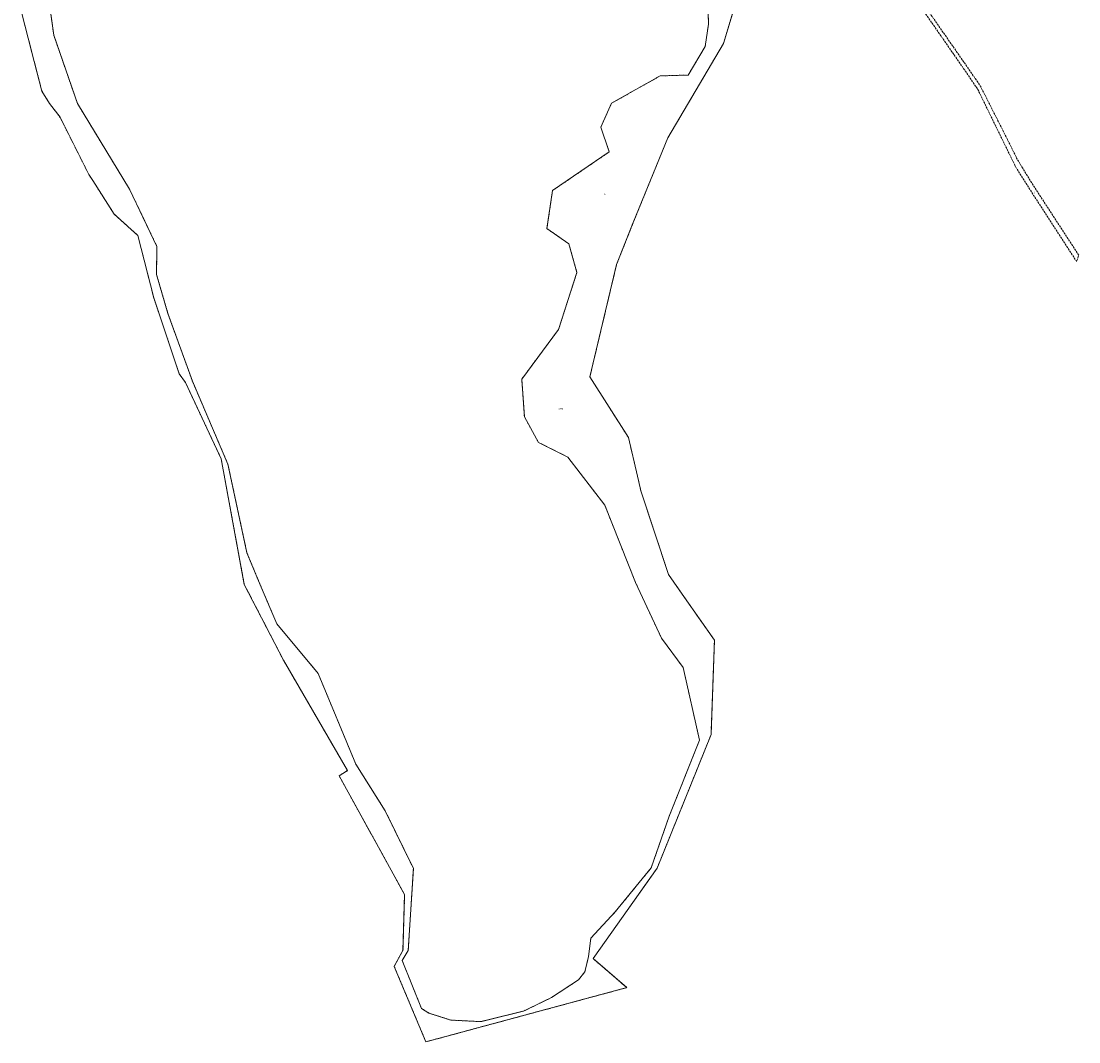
# Model space of a CAD drawing. Header units: metres. Extents: x 5550910 to 5553628, y 5952297 to 5957865.
# Tile 2 of 36: x 5552245 to 5553006, y 5952297 to 5953032. Entities that reach past the tile are written whole.
import ezdxf
from ezdxf.enums import TextEntityAlignment as Align

# ---------------------------------------------------------------- set-up
doc = ezdxf.new("R2010")
doc.units = ezdxf.units.M
for name, pattern in [('1.5_0.5', [2, 1.5, -0.5]), ('219-500', [0]), ('egug-500', [1, 0.5, -0.5])]:
    doc.linetypes.add(name, pattern=pattern)
doc.styles.get("Standard").update_dxf_attribs({"font": 'Working1250', "width": 0.75})

msp = doc.modelspace()

# ---------------------------------------------------------------- linework, layer by layer
at = {"layer": '218-kontur użytku gruntowego', "color": 3, "linetype": 'egug-500', "lineweight": 18, "flags": 128}
for points in [[(5552268.06, 5953021.68), (5552263.93, 5953051.08)], [(5552738.75, 5953048.67), (5552739.22, 5953029.73)], [(5552750.01, 5953015.74), (5552761.06, 5953052.45)], [(5552244.59, 5953039.14), (5552252.32, 5953009.34)], [(5552739.22, 5953029.73), (5552736.87, 5953013.53)], [(5552285.07, 5952972.6), (5552268.06, 5953021.68)], [(5552709.97, 5952947.76), (5552750.01, 5953015.74)], [(5552736.87, 5953013.53), (5552724.54, 5952993.05)], [(5552252.32, 5953009.34), (5552259.59, 5952981.33)], [(5552704.37, 5952992.38), (5552669.49, 5952972.74)], [(5552724.54, 5952993.05), (5552704.37, 5952992.38)], [(5552259.59, 5952981.33), (5552264.96, 5952972.59)], [(5552264.96, 5952972.59), (5552272.55, 5952962.64)], [(5552322.63, 5952910.82), (5552285.07, 5952972.6)], [(5552669.49, 5952972.74), (5552661.75, 5952955.52)], [(5552272.55, 5952962.64), (5552293.27, 5952921.51)], [(5552661.75, 5952955.52), (5552667.85, 5952937.75)], [(5552688.85, 5952896), (5552709.97, 5952947.76)], [(5552667.85, 5952937.75), (5552627.01, 5952909.85)], [(5552293.27, 5952921.51), (5552296.07, 5952917.14)], [(5552296.07, 5952917.14), (5552309.27, 5952896.6)], [(5552342.33, 5952869.64), (5552322.63, 5952910.82)], [(5552627.01, 5952909.85), (5552623, 5952882.47)], [(5552309.27, 5952896.6), (5552311.58, 5952893.01)], [(5552311.58, 5952893.01), (5552328.58, 5952877.58)], [(5552685.15, 5952886.91), (5552688.85, 5952896)], [(5552623, 5952882.47), (5552638.8, 5952871.61)], [(5552673.16, 5952856.75), (5552684.44, 5952885.12)], [(5552684.44, 5952885.12), (5552685.15, 5952886.91)], [(5552328.58, 5952877.58), (5552340.01, 5952832.69)], [(5552342.01, 5952849.57), (5552342.33, 5952869.64)], [(5552638.8, 5952871.61), (5552644.57, 5952850.94)], [(5552644.57, 5952850.94), (5552631.37, 5952809.95)], [(5552653.91, 5952775.82), (5552673.16, 5952856.75)], [(5552350.26, 5952821.38), (5552342.01, 5952849.57)], [(5552340.01, 5952832.69), (5552358.4, 5952777.92)], [(5552367.85, 5952772.6), (5552350.26, 5952821.38)], [(5552631.37, 5952809.95), (5552604.86, 5952774.25)], [(5552358.4, 5952777.92), (5552362.88, 5952771.73)], [(5552681.63, 5952732.11), (5552653.91, 5952775.82)], [(5552362.88, 5952771.73), (5552388.55, 5952716.78)], [(5552393.44, 5952712.87), (5552367.85, 5952772.6)], [(5552604.86, 5952774.25), (5552606.76, 5952746.94)], [(5552606.76, 5952746.94), (5552616.97, 5952728.63)], [(5552616.97, 5952728.63), (5552637.91, 5952718.12)], [(5552688.19, 5952704.41), (5552681.63, 5952732.11)], [(5552388.55, 5952716.78), (5552405.2, 5952626.45)], [(5552637.91, 5952718.12), (5552664.6, 5952683.52)], [(5552407.11, 5952649.19), (5552393.44, 5952712.87)], [(5552690.55, 5952693.89), (5552688.19, 5952704.41)], [(5552710.55, 5952633.46), (5552690.55, 5952693.89)], [(5552664.6, 5952683.52), (5552686.75, 5952627.83)], [(5552416.63, 5952626.21), (5552407.11, 5952649.19)], [(5552722, 5952617.05), (5552710.55, 5952633.46)], [(5552405.2, 5952626.45), (5552433.4, 5952571.82)], [(5552428.55, 5952598.14), (5552416.63, 5952626.21)], [(5552686.75, 5952627.83), (5552705.41, 5952587.85)], [(5552743.52, 5952586.21), (5552722, 5952617.05)], [(5552458.31, 5952562.41), (5552428.55, 5952598.14)], [(5552705.41, 5952587.85), (5552721.03, 5952566.58)], [(5552741.38, 5952526.65), (5552743.52, 5952586.21)], [(5552433.4, 5952571.82), (5552479.49, 5952492.4)], [(5552485.39, 5952497.16), (5552458.31, 5952562.41)], [(5552721.03, 5952566.58), (5552732.79, 5952514.31)], [(5552741.08, 5952518.33), (5552741.38, 5952526.65)], [(5552736.59, 5952507.2), (5552741.08, 5952518.33)], [(5552732.79, 5952514.31), (5552710.95, 5952459.56)], [(5552702.27, 5952422.22), (5552736.59, 5952507.2)], [(5552506.63, 5952463.46), (5552485.39, 5952497.16)], [(5552479.49, 5952492.4), (5552473.45, 5952488.69)], [(5552473.45, 5952488.69), (5552510.91, 5952420.68)], [(5552526.85, 5952422.03), (5552506.63, 5952463.46)], [(5552710.95, 5952459.56), (5552698.03, 5952422.39)], [(5552510.91, 5952420.68), (5552520.56, 5952403.17)], [(5552523.18, 5952362.93), (5552526.85, 5952422.03)], [(5552656.18, 5952357.13), (5552702.27, 5952422.22)], [(5552698.03, 5952422.39), (5552672.2, 5952390.8)], [(5552520.56, 5952403.17), (5552519.39, 5952363.06)], [(5552672.2, 5952390.8), (5552654.59, 5952371.94)], [(5552654.59, 5952371.94), (5552652.91, 5952358.56)], [(5552519.39, 5952363.06), (5552513.08, 5952351.53)], [(5552518.84, 5952355.66), (5552523.18, 5952362.93)], [(5552532.65, 5952321.34), (5552518.84, 5952355.66)], [(5552652.91, 5952358.56), (5552650.32, 5952347.53)], [(5552680.38, 5952336.24), (5552656.18, 5952357.13)], [(5552513.08, 5952351.53), (5552535.9, 5952297.23)], [(5552645.67, 5952341.82), (5552626.28, 5952329.13)], [(5552650.32, 5952347.53), (5552645.67, 5952341.82)], [(5552535.9, 5952297.23), (5552680.38, 5952336.24)], [(5552626.28, 5952329.13), (5552606.16, 5952319.31)], [(5552537.9, 5952317.96), (5552532.65, 5952321.34)], [(5552553.78, 5952312.88), (5552537.9, 5952317.96)], [(5552606.16, 5952319.31), (5552575.46, 5952311.77)], [(5552575.46, 5952311.77), (5552553.78, 5952312.88)]]:
    msp.add_lwpolyline(points, dxfattribs=at)
at = {"layer": '219-działka ewidencyjna', "color": 7, "linetype": '219-500', "lineweight": 18, "flags": 128}
for points in [[(5552263.93, 5953051.08), (5552268.06, 5953021.68)], [(5552738.75, 5953048.67), (5552739.22, 5953029.73)], [(5552750.01, 5953015.74), (5552761.06, 5953052.45)], [(5552244.59, 5953039.14), (5552252.32, 5953009.34)], [(5552736.87, 5953013.53), (5552739.22, 5953029.73)], [(5552268.06, 5953021.68), (5552285.07, 5952972.6)], [(5552709.97, 5952947.76), (5552750.01, 5953015.74)], [(5552724.54, 5952993.05), (5552736.87, 5953013.53)], [(5552252.32, 5953009.34), (5552259.59, 5952981.33)], [(5552669.49, 5952972.74), (5552704.37, 5952992.38)], [(5552704.37, 5952992.38), (5552724.54, 5952993.05)], [(5552259.59, 5952981.33), (5552264.96, 5952972.59)], [(5552272.55, 5952962.64), (5552264.96, 5952972.59)], [(5552285.07, 5952972.6), (5552322.63, 5952910.82)], [(5552661.75, 5952955.52), (5552669.49, 5952972.74)], [(5552272.55, 5952962.64), (5552293.27, 5952921.51)], [(5552661.75, 5952955.52), (5552667.85, 5952937.75)], [(5552685.15, 5952886.91), (5552709.97, 5952947.76)], [(5552627.01, 5952909.85), (5552667.85, 5952937.75)], [(5552293.27, 5952921.51), (5552296.07, 5952917.14)], [(5552296.07, 5952917.14), (5552311.58, 5952893.01)], [(5552322.63, 5952910.82), (5552342.33, 5952869.64)], [(5552623, 5952882.47), (5552627.01, 5952909.85)], [(5552311.58, 5952893.01), (5552328.58, 5952877.58)], [(5552623, 5952882.47), (5552638.8, 5952871.61)], [(5552685.15, 5952886.91), (5552673.16, 5952856.75)], [(5552328.58, 5952877.58), (5552340.01, 5952832.69)], [(5552342.01, 5952849.57), (5552342.33, 5952869.64)], [(5552638.8, 5952871.61), (5552644.57, 5952850.94)], [(5552631.37, 5952809.95), (5552644.57, 5952850.94)], [(5552653.91, 5952775.82), (5552673.16, 5952856.75)], [(5552342.01, 5952849.57), (5552350.26, 5952821.38)], [(5552340.01, 5952832.69), (5552358.4, 5952777.92)], [(5552350.26, 5952821.38), (5552367.85, 5952772.6)], [(5552604.86, 5952774.25), (5552631.37, 5952809.95)], [(5552358.4, 5952777.92), (5552362.88, 5952771.73)], [(5552681.63, 5952732.11), (5552653.91, 5952775.82)], [(5552362.88, 5952771.73), (5552388.55, 5952716.78)], [(5552367.85, 5952772.6), (5552393.44, 5952712.87)], [(5552604.86, 5952774.25), (5552606.76, 5952746.94)], [(5552606.76, 5952746.94), (5552616.97, 5952728.63)], [(5552616.97, 5952728.63), (5552637.91, 5952718.12)], [(5552688.19, 5952704.41), (5552681.63, 5952732.11)], [(5552388.55, 5952716.78), (5552405.2, 5952626.45)], [(5552637.91, 5952718.12), (5552664.6, 5952683.52)], [(5552393.44, 5952712.87), (5552407.11, 5952649.19)], [(5552688.19, 5952704.41), (5552690.55, 5952693.89)], [(5552690.55, 5952693.89), (5552710.55, 5952633.46)], [(5552664.6, 5952683.52), (5552686.75, 5952627.83)], [(5552407.11, 5952649.19), (5552416.63, 5952626.21)], [(5552710.55, 5952633.46), (5552722, 5952617.05)], [(5552405.2, 5952626.45), (5552433.4, 5952571.82)], [(5552416.63, 5952626.21), (5552428.55, 5952598.14)], [(5552686.75, 5952627.83), (5552705.41, 5952587.85)], [(5552722, 5952617.05), (5552743.52, 5952586.21)], [(5552428.55, 5952598.14), (5552458.31, 5952562.41)], [(5552705.41, 5952587.85), (5552721.03, 5952566.58)], [(5552741.08, 5952518.33), (5552743.52, 5952586.21)], [(5552433.4, 5952571.82), (5552479.49, 5952492.4)], [(5552458.31, 5952562.41), (5552485.39, 5952497.16)], [(5552721.03, 5952566.58), (5552732.79, 5952514.31)], [(5552741.08, 5952518.33), (5552736.59, 5952507.2)], [(5552710.95, 5952459.56), (5552732.79, 5952514.31)], [(5552702.27, 5952422.22), (5552736.59, 5952507.2)], [(5552485.39, 5952497.16), (5552506.63, 5952463.46)], [(5552473.45, 5952488.69), (5552479.49, 5952492.4)], [(5552510.91, 5952420.68), (5552473.45, 5952488.69)], [(5552506.63, 5952463.46), (5552526.85, 5952422.03)], [(5552698.03, 5952422.39), (5552710.95, 5952459.56)], [(5552520.56, 5952403.17), (5552510.91, 5952420.68)], [(5552523.18, 5952362.93), (5552526.85, 5952422.03)], [(5552656.18, 5952357.13), (5552702.27, 5952422.22)], [(5552672.2, 5952390.8), (5552698.03, 5952422.39)], [(5552520.56, 5952403.17), (5552519.39, 5952363.06)], [(5552654.59, 5952371.94), (5552672.2, 5952390.8)], [(5552652.91, 5952358.56), (5552654.59, 5952371.94)], [(5552519.39, 5952363.06), (5552513.08, 5952351.53)], [(5552518.84, 5952355.66), (5552523.18, 5952362.93)], [(5552518.84, 5952355.66), (5552532.65, 5952321.34)], [(5552650.32, 5952347.53), (5552652.91, 5952358.56)], [(5552656.18, 5952357.13), (5552680.38, 5952336.24)], [(5552535.9, 5952297.23), (5552513.08, 5952351.53)], [(5552626.28, 5952329.13), (5552645.67, 5952341.82)], [(5552645.67, 5952341.82), (5552650.32, 5952347.53)], [(5552535.9, 5952297.23), (5552680.38, 5952336.24)], [(5552606.16, 5952319.31), (5552626.28, 5952329.13)], [(5552532.65, 5952321.34), (5552537.9, 5952317.96)], [(5552537.9, 5952317.96), (5552553.78, 5952312.88)], [(5552575.46, 5952311.77), (5552606.16, 5952319.31)], [(5552553.78, 5952312.88), (5552575.46, 5952311.77)]]:
    msp.add_lwpolyline(points, dxfattribs=at)
at = {"layer": 'jezdnia', "color": 7, "linetype": '1.5_0.5', "lineweight": 18, "flags": 128}
msp.add_lwpolyline([(5552755.7, 5953219.52), (5552752.75, 5953223.42), (5552734.33, 5953247.79), (5552719.75, 5953263.77), (5552697.39, 5953288.6), (5552681.97, 5953302.31), (5552670.44, 5953312.68), (5552661.43, 5953320.42), (5552631.7, 5953355.81), (5552608.84, 5953383.25), (5552595.49, 5953399.12), (5552583.79, 5953413.95), (5552577.18, 5953422.13), (5552575.48, 5953425.01), (5552572.4, 5953427.59), (5552571.16, 5953428.67), (5552569.11, 5953432.95), (5552562.99, 5953433.28), (5552554.42, 5953433.79), (5552552.45, 5953437.03), (5552558.57, 5953439.38), (5552559.29, 5953444.12), (5552552.26, 5953454.44), (5552548.98, 5953459.85), (5552546.48, 5953463.18), (5552541.84, 5953474.08), (5552537.32, 5953482.27), (5552527.99, 5953499), (5552513.53, 5953525.21), (5552500.89, 5953547.14), (5552491.74, 5953563.07), (5552483.31, 5953578.23), (5552479.14, 5953581.09), (5552476.33, 5953582.98), (5552470.61, 5953594.83), (5552467.22, 5953593.07), (5552463.29, 5953591.48), (5552462.14, 5953608.45), (5552458.41, 5953620.76), (5552452.33, 5953633.87), (5552448.8, 5953640.32), (5552438.86, 5953656.39), (5552425.55, 5953676.94), (5552415.21, 5953694.4), (5552405.18, 5953711.78), (5552393.37, 5953731.38), (5552377.21, 5953757.31), (5552344.7, 5953809.7), (5552335.36, 5953825.26), (5552324.48, 5953839.6), (5552314.19, 5953851.24), (5552285.63, 5953872.12), (5552251.24, 5953899.74), (5552251.1, 5953904.79), (5552288.84, 5953873.67), (5552315.81, 5953854.75), (5552327.22, 5953842.15), (5552327.46, 5953866.44), (5552329.44, 5953876.99), (5552331.39, 5953874.92), (5552330.36, 5953866.52), (5552330.13, 5953850.5), (5552331.81, 5953838.61), (5552334.23, 5953831.88), (5552344.53, 5953814.71), (5552360, 5953790.42), (5552377.63, 5953763.55), (5552394.54, 5953735.16), (5552407.45, 5953714.04), (5552428.02, 5953678.42), (5552443.12, 5953654.86), (5552454.3, 5953638.23), (5552462.74, 5953620.71), (5552465.32, 5953613.28), (5552471.73, 5953645.18), (5552478.88, 5953678.76), (5552482.88, 5953672.09), (5552476.23, 5953640.59), (5552469.52, 5953606.78), (5552473.31, 5953598.56), (5552484.4, 5953581.77), (5552487.63, 5953576.35), (5552504.29, 5953546.76), (5552513.89, 5953529.13), (5552529.96, 5953500.72), (5552541.34, 5953480.91), (5552544.68, 5953473.65), (5552549, 5953464.05), (5552554.71, 5953455.8), (5552561.7, 5953445.65), (5552567.46, 5953440.48), (5552589.76, 5953443.64), (5552635.52, 5953449.86), (5552674.85, 5953453.71), (5552708.31, 5953459.31), (5552713.59, 5953456.72), (5552673.16, 5953450.38), (5552646.11, 5953448.18), (5552638.33, 5953447.28), (5552605.73, 5953442.86), (5552572.66, 5953438.47), (5552571.52, 5953435.01), (5552578.24, 5953427.26), (5552593.55, 5953407.72), (5552610.73, 5953385.51), (5552615.73, 5953379.14), (5552631.57, 5953359.71), (5552646.09, 5953344.11), (5552676.9, 5953312.68), (5552698.77, 5953290.62), (5552719.02, 5953267.58), (5552735.46, 5953248.85), (5552757.21, 5953221.16), (5552775.9, 5953197.01), (5552781.74, 5953189.4), (5552789.56, 5953179.4), (5552803.32, 5953161.77), (5552817.28, 5953142.24), (5552829.43, 5953126.4), (5552850.76, 5953100.21), (5552864.4, 5953084.2), (5552868.97, 5953076.48), (5552879.72, 5953064.78), (5552895.01, 5953042.54), (5552918.08, 5953009.49), (5552934.82, 5952985.35), (5552951.59, 5952952.23), (5552961.59, 5952932.19), (5552970.71, 5952917.18), (5552982.12, 5952899.54), (5552995.75, 5952878.66), (5553005.79, 5952863.33), (5553004.14, 5952858.86), (5552973.24, 5952906.44), (5552960.5, 5952926.63), (5552945.87, 5952956.44), (5552933.12, 5952982.67), (5552923.34, 5952997), (5552899.98, 5953030.65), (5552889.84, 5953045.22), (5552876.4, 5953061.68), (5552867.75, 5953072.53), (5552862.67, 5953080.31), (5552851.89, 5953092.49), (5552840.59, 5953105.13), (5552819.42, 5953135.83), (5552811.52, 5953146.27), (5552798.79, 5953163.67), (5552792.48, 5953172.52), (5552775.56, 5953194.77)], close=True, dxfattribs=at)

# ---------------------------------------------------------------- texts
at = {"layer": '210-oznaczenie konturu użytku gruntowego', "color": 3, "linetype": 'CONTINUOUS', "lineweight": 18, "width": 0.79}
msp.add_text('Bz', height=1, dxfattribs=at).set_placement((5552663.88, 5952906.97))
at = {"layer": '211-numer działki ewidencyjnej', "color": 7, "linetype": 'CONTINUOUS', "lineweight": 18, "width": 0.79}
msp.add_text('234/1', height=1, dxfattribs=at).set_placement((5552631.24, 5952753.47), align=Align.TOP_LEFT)
at = {"layer": 'jezdnia-Atr17', "color": 7, "width": 0.667}
msp.add_text('j.gr', height=0.75, rotation=302.252, dxfattribs=at).set_placement((5552973.45, 5952908.69))

doc.saveas('drawing.dxf')
